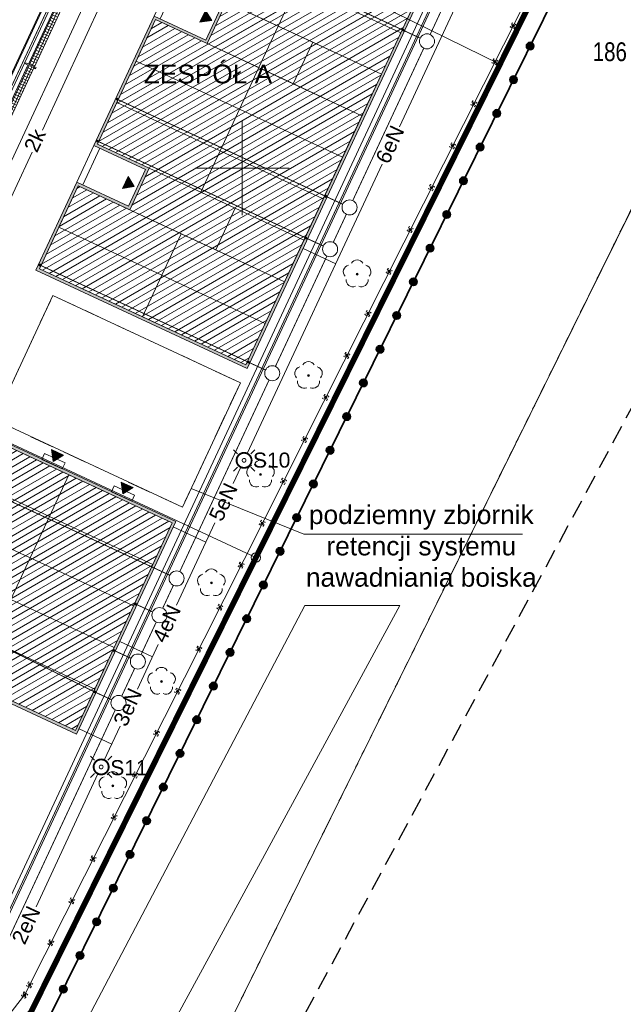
# Model space of a CAD drawing. Header units: millimetres. Extents: x -1269 to 2805, y -3872 to -312.
# Tile 14 of 19: x -1045 to -1013, y -3509 to -3457. Entities that reach past the tile are written whole.
import ezdxf
from ezdxf.enums import TextEntityAlignment as Align

# ---------------------------------------------------------------- set-up
doc = ezdxf.new("R2010")
doc.units = ezdxf.units.MM
for name, pattern in [('BORDER2', [22.225, 6.35, -3.175, 6.35, -3.175, 0, -3.175]), ('HIDDEN', [9.525, 6.35, -3.175]), ('L_0_04', [1.5, 1, -0.5]), ('L_0_45', [0.5, 0.25, -0.25]), ('L_0_52', [1, 0.75, -0.25])]:
    doc.linetypes.add(name, pattern=pattern)
doc.layers.get('0').update_dxf_attribs({"lineweight": 5})
for name, color, linetype, lineweight in [('A_boisko piłkochwyty', 62, 'Continuous', 5), ('A_chodnik', 132, 'Continuous', 5), ('A_granica obszaru opracowania', 5, 'Continuous', 5), ('A_hidden', 132, 'HIDDEN', 5), ('A_latarnie', 22, 'Continuous', 5), ('A_mapa vector', 253, 'Continuous', 5), ('A_obiekty kontenery', 152, 'Continuous', 5), ('A_obiekty kontenery opisy', 142, 'Continuous', 5), ('A_ogrodzenie 2_4m', 45, 'Continuous', 5), ('A_opisy', 13, 'Continuous', 5), ('A_pzt granica działki', 1, 'BORDER2', 5), ('A_wyposażenie kanalizacja', 32, 'Continuous', 5), ('A_zjazd z drogi', 7, 'Continuous', 5), ('IE_kk', 30, 'Continuous', 5), ('IE_nn', 240, 'Continuous', 5), ('S-drenaż', 70, 'Continuous', 5), ('S-kd', 230, 'Continuous', 5), ('S-ks', 12, 'Continuous', 5), ('Z_UWAGI INSTALACJE WODNE', 4, 'Continuous', 5)]:
    doc.layers.add(name, color=color, linetype=linetype, lineweight=lineweight)
doc.styles.add('Arial', font='Arial.ttf')
doc.styles.get("Standard").update_dxf_attribs({"font": 'arial.ttf'})

# ---------------------------------------------------------------- blocks, each defined once
blk = doc.blocks.new('L_0_02_2')
at = {"color": 0}
blk.add_point((0, 0), dxfattribs=at)
blk = doc.blocks.new('OBOP02_01')
at = {"linetype": 'Continuous', "lineweight": 18}
blk.add_hatch(color=0, dxfattribs=at).paths.add_polyline_path([(0, -0.1, 1), (0, 0.1, 1)])
at = {"color": 0, "linetype": 'Continuous', "lineweight": 18}
blk.add_circle((0, 0), 0.1, dxfattribs=at)
for centre, radius, start, end in [((0, 0.8), 0.7, 29.8459, 150.1541), ((-0.77, 0.25), 0.7, 101.6336, 222.6627), ((0.77, 0.25), 0.7, 317.3373, 78.3664), ((-0.46, -0.64), 0.71, 174.3693, 292.5572), ((0.46, -0.64), 0.71, 247.4428, 5.6307)]:
    blk.add_arc(centre, radius, start, end, dxfattribs=at)
blk = doc.blocks.new('zw$F0AB')
at = {"layer": 'A_mapa vector', "linetype": 'CONTINUOUS', "lineweight": 0}
for p, q in [((229.337, 69.047), (315.949, 244.523)), ((254.927, 142.757), (237.197, 106.887)), ((161.037, 142.347), (237.197, 106.887)), ((225.227, 82.687), (237.197, 106.887))]:
    blk.add_line(p, q, dxfattribs=at)
at = {"layer": 'A_mapa vector', "color": 8, "linetype": 'L_0_04', "lineweight": 25, "flags": 128}
blk.add_lwpolyline([(132.437, 208.417), (272.317, 142.967), (227.227, 59.257), (127.107, 42.427), (76.327, 77.727)], close=True, dxfattribs=at)
at = {"layer": 'A_mapa vector', "color": 8, "linetype": 'Continuous', "lineweight": 0, "flags": 128}
for points in [[(250.207, 133.129), (240.731, 137.786), (216.192, 148.682), (193.131, 157.17), (191.218, 153.205)], [(236.457, 125.117), (236.457, 130.117)], [(236.457, 125.117), (236.457, 130.117)], [(236.457, 125.117), (236.457, 130.117)], [(236.457, 125.117), (236.457, 130.117)], [(233.957, 127.617), (236.457, 127.617)], [(233.957, 127.617), (236.457, 127.617)], [(236.457, 127.617), (238.957, 127.617)], [(236.457, 127.617), (238.957, 127.617)]]:
    blk.add_lwpolyline(points, dxfattribs=at)
at = {"layer": 'A_mapa vector', "color": 8, "linetype": 'L_0_52', "lineweight": 0, "flags": 128}
for points in [[(266.507, 144.357), (229.337, 69.047)], [(237.197, 106.887), (254.927, 142.757)], [(225.227, 82.687), (237.197, 106.887)]]:
    blk.add_lwpolyline(points, dxfattribs=at)
at = {"layer": 'A_mapa vector', "color": 8, "linetype": 'L_0_45', "lineweight": 0, "flags": 128}
for points in [[(229.337, 69.047), (266.507, 144.357)], [(266.507, 144.357), (229.337, 69.047)], [(237.197, 106.887), (254.927, 142.757)], [(254.927, 142.757), (237.197, 106.887)], [(225.227, 82.687), (237.197, 106.887)], [(237.197, 106.887), (225.227, 82.687)]]:
    blk.add_lwpolyline(points, dxfattribs=at)
at = {"layer": 'A_mapa vector', "color": 8, "linetype": 'Continuous', "lineweight": 0}
blk.add_circle((237.197, 106.887), 0.25, dxfattribs=at)
at = {"layer": 'A_mapa vector', "color": 8}
for p in [(250.207, 133.129), (242.576, 121.974), (239.992, 116.569), (237.439, 111.314), (234.825, 105.533), (232.176, 100.292), (229.585, 94.743)]:
    blk.add_point(p, dxfattribs=at)
at = {"layer": 'A_mapa vector', "color": 8, "linetype": 'Continuous', "xscale": 0.5, "yscale": 0.5, "zscale": 0.5}
for p in [(242.576, 121.974), (239.992, 116.569), (237.439, 111.314), (234.825, 105.533), (232.176, 100.292), (229.585, 94.743)]:
    blk.add_blockref('OBOP02_01', p, dxfattribs=at)
for rotation in [63.70000000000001, 155.03, 243.68]:
    blk.add_blockref('L_0_02_2', (237.197, 106.887), dxfattribs=dict(at, rotation=rotation))
at = {"layer": 'A_mapa vector', "color": 8, "style": 'Arial', "width": 0.78}
blk.add_text('186', height=1, dxfattribs=at).set_placement((255.107, 134.307), align=Align.TOP_LEFT)
blk = doc.blocks.new('zw$5BF2')
at = {"layer": 'A_obiekty kontenery opisy'}
h = blk.add_hatch(color=256, dxfattribs=at)
h.dxf.hatch_style = 1
h.paths.add_polyline_path([(-0.75, 0.5), (0, 0), (-0.75, -0.5)])
blk.add_lwpolyline([(-0.75, 0.5), (0, 0), (-0.75, -0.5)], close=True, dxfattribs=at)
blk = doc.blocks.new('zw$FF17')
at = {"layer": 'A_obiekty kontenery'}
h = blk.add_hatch(color=8, dxfattribs=at)
h.dxf.hatch_style = 1
h.paths.add_polyline_path([(-14.954, 0), (-14.954, -6.338), (-12.396, -6.338), (-12.396, -10.032), (-9.367, -10.032), (-9.367, -12.19), (-12.396, -12.19), (-12.396, -19.784), (-9.367, -19.784), (-9.367, -21.942), (-12.396, -21.942), (-12.396, -27.098), (0, -27.098), (0, 0)])
h.paths.add_polyline_path([(-14.814, -6.198), (-14.814, -0.14), (-0.14, -0.14), (-0.14, -26.958), (-12.256, -26.958), (-12.256, -22.082), (-9.227, -22.082), (-9.227, -19.644), (-12.256, -19.644), (-12.256, -12.33), (-9.227, -12.33), (-9.227, -9.892), (-12.256, -9.892), (-12.256, -6.198)], flags=16)
h = blk.add_hatch(dxfattribs=at)
h.set_pattern_fill('LINE', color=8, scale=0.1, angle=54.9782)
h.set_pattern_definition([(54.978194, (-2554.21875, 526.94464), (-0.260011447, 0.182209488), [])])
h.paths.add_polyline_path([(-12.256, -26.958), (-0.14, -26.958), (-0.14, -0.14), (-14.814, -0.14), (-14.814, -6.198), (-12.256, -6.198), (-12.256, -9.892), (-9.227, -9.892), (-9.227, -12.33), (-12.256, -12.33), (-12.256, -19.644), (-9.227, -19.644), (-9.227, -22.082), (-12.256, -22.082)])
h = blk.add_hatch(color=8, dxfattribs=at)
h.dxf.hatch_style = 1
h.paths.add_polyline_path([(-12.396, -48.568), (-12.396, -43.412), (-9.367, -43.412), (-9.367, -41.254), (-12.396, -41.254), (-12.396, -36.098), (0, -36.098), (0, -48.568)])
h.paths.add_polyline_path([(-12.256, -48.428), (-12.256, -43.552), (-9.227, -43.552), (-9.227, -41.114), (-12.256, -41.114), (-12.256, -36.238), (-0.14, -36.238), (-0.14, -48.428)], flags=16)
h = blk.add_hatch(dxfattribs=at)
h.set_pattern_fill('LINE', color=8, scale=0.1, angle=54.9782)
h.set_pattern_definition([(54.978194, (-2554.21875, 526.94464), (-0.260011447, 0.182209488), [])])
h.paths.add_polyline_path([(-0.14, -36.238), (-12.256, -36.238), (-12.256, -41.114), (-9.227, -41.114), (-9.227, -43.552), (-12.256, -43.552), (-12.256, -48.428), (-0.14, -48.428)])
at = {"layer": 'A_wyposażenie kanalizacja'}
h = blk.add_hatch(color=8, dxfattribs=at)
h.dxf.hatch_style = 1
h.paths.add_polyline_path([(-12.316, -2.682, 0.414214), (-12.371, -2.737, 2.414214)])
h = blk.add_hatch(color=8, dxfattribs=at)
h.dxf.hatch_style = 1
h.paths.add_polyline_path([(-0.08, -2.682, -0.414214), (-0.025, -2.737, -2.414214)])
h = blk.add_hatch(color=8, dxfattribs=at)
h.dxf.hatch_style = 1
h.paths.add_polyline_path([(-12.316, -7.227, 0.414214), (-12.371, -7.282, 2.414214)])
h = blk.add_hatch(color=8, dxfattribs=at)
h.dxf.hatch_style = 1
h.paths.add_polyline_path([(-0.08, -7.227, -0.414214), (-0.025, -7.282, -2.414214)])
h = blk.add_hatch(color=8, dxfattribs=at)
h.dxf.hatch_style = 1
h.paths.add_polyline_path([(-12.316, -16.979, -0.414214), (-12.261, -17.034, -2.414214)])
h = blk.add_hatch(color=8, dxfattribs=at)
h.dxf.hatch_style = 1
h.paths.add_polyline_path([(-0.08, -16.979, -0.414214), (-0.025, -17.034, -2.414214)])
h = blk.add_hatch(color=8, dxfattribs=at)
h.dxf.hatch_style = 1
h.paths.add_polyline_path([(-12.316, -19.441, -0.414214), (-12.261, -19.496, -2.414214)])
h = blk.add_hatch(color=8, dxfattribs=at)
h.dxf.hatch_style = 1
h.paths.add_polyline_path([(-0.08, -19.431, -0.414214), (-0.025, -19.486, -2.414214)])
h = blk.add_hatch(color=8, dxfattribs=at)
h.dxf.hatch_style = 1
h.paths.add_polyline_path([(-12.316, -26.715, -0.414214), (-12.261, -26.77, -2.414214)])
h = blk.add_hatch(color=8, dxfattribs=at)
h.dxf.hatch_style = 1
h.paths.add_polyline_path([(-0.08, -26.715, -0.414214), (-0.025, -26.77, -2.414214)])
h = blk.add_hatch(color=8, dxfattribs=at)
h.dxf.hatch_style = 1
h.paths.add_polyline_path([(-12.316, -38.762, -0.414214), (-12.261, -38.817, -2.414214)])
h = blk.add_hatch(color=8, dxfattribs=at)
h.dxf.hatch_style = 1
h.paths.add_polyline_path([(-0.08, -40.918, -0.414214), (-0.025, -40.973, -2.414214)])
h = blk.add_hatch(color=8, dxfattribs=at)
h.dxf.hatch_style = 1
h.paths.add_polyline_path([(-0.08, -43.641, -0.414214), (-0.025, -43.696, -2.414214)])
h = blk.add_hatch(color=8, dxfattribs=at)
h.dxf.hatch_style = 1
h.paths.add_polyline_path([(-12.316, -45.794, -0.414214), (-12.261, -45.849, -2.414214)])
h = blk.add_hatch(color=8, dxfattribs=at)
h.dxf.hatch_style = 1
h.paths.add_polyline_path([(-0.08, -46.076, -0.414214), (-0.025, -46.131, -2.414214)])
at = {"layer": 'A_obiekty kontenery', "color": 8}
blk.add_line((-13.896, -41.254), (-13.896, -43.412), dxfattribs=at)
for points in [[(-12.396, -27.098), (0, -27.098), (0, 0), (-14.954, 0), (-14.954, -6.338), (-12.396, -6.338), (-12.396, -10.032), (-9.367, -10.032), (-9.367, -12.19), (-12.396, -12.19), (-12.396, -19.784), (-9.367, -19.784), (-9.367, -21.942), (-12.396, -21.942)], [(-8.304, 0), (-7.304, 0), (-7.304, 0.35), (-8.304, 0.35)], [(-5.092, 0), (-4.092, 0), (-4.092, 0.35), (-5.092, 0.35)], [(-14.814, -0.14), (-12.376, -0.14), (-12.376, -6.198), (-14.814, -6.198)], [(-12.256, -0.14), (-6.198, -0.14), (-6.198, -2.578), (-12.256, -2.578)], [(-0.14, -0.14), (-6.198, -0.14), (-6.198, -2.578), (-0.14, -2.578)], [(-12.256, -2.578), (-6.198, -2.578), (-6.198, -5.016), (-12.256, -5.016)], [(-0.14, -2.578), (-6.198, -2.578), (-6.198, -5.016), (-0.14, -5.016)], [(-12.256, -5.016), (-6.198, -5.016), (-6.198, -7.454), (-12.256, -7.454)], [(-0.14, -5.016), (-6.198, -5.016), (-6.198, -7.454), (-0.14, -7.454)], [(-13.095, -6.338), (-14.095, -6.338), (-14.095, -6.688), (-13.095, -6.688)], [(-12.256, -7.454), (-6.198, -7.454), (-6.198, -9.892), (-12.256, -9.892)], [(-0.14, -7.454), (-6.198, -7.454), (-6.198, -9.892), (-0.14, -9.892)], [(-9.227, -9.892), (-4.169, -9.892), (-4.169, -12.33), (-9.227, -12.33)], [(-0.14, -9.892), (-6.198, -9.892), (-6.198, -12.33), (-0.14, -12.33)], [(-0.14, -12.33), (-6.198, -12.33), (-6.198, -9.892), (-0.14, -9.892)], [(-0.14, -9.892), (-4.169, -9.892), (-4.169, -12.33), (-0.14, -12.33)], [(-12.256, -12.33), (-6.198, -12.33), (-6.198, -12.33), (-12.256, -12.33)], [(-12.256, -12.33), (-6.198, -12.33), (-6.198, -14.768), (-12.256, -14.768)], [(-0.14, -12.33), (-6.198, -12.33), (-6.198, -12.33), (-0.14, -12.33)], [(-0.14, -12.33), (-6.198, -12.33), (-6.198, -14.768), (-0.14, -14.768)], [(-12.256, -14.768), (-6.198, -14.768), (-6.198, -17.206), (-12.256, -17.206)], [(-0.14, -14.768), (-6.198, -14.768), (-6.198, -17.206), (-0.14, -17.206)], [(-12.256, -17.206), (-6.198, -17.206), (-6.198, -19.644), (-12.256, -19.644)], [(-0.14, -17.206), (-6.198, -17.206), (-6.198, -19.644), (-0.14, -19.644)], [(-12.256, -19.644), (-6.198, -19.644), (-6.198, -19.644), (-12.256, -19.644)], [(-9.227, -19.644), (-4.169, -19.644), (-4.169, -22.082), (-9.227, -22.082)], [(-0.14, -19.644), (-6.198, -19.644), (-6.198, -19.644), (-0.14, -19.644)], [(-0.14, -19.644), (-4.169, -19.644), (-4.169, -22.082), (-0.14, -22.082)], [(-12.256, -22.082), (-6.198, -22.082), (-6.198, -24.52), (-12.256, -24.52)], [(-0.14, -22.082), (-6.198, -22.082), (-6.198, -24.52), (-0.14, -24.52)], [(-6.198, -24.52), (-12.256, -24.52), (-12.256, -26.958), (-6.198, -26.958)], [(-0.14, -24.52), (-6.198, -24.52), (-6.198, -26.958), (-0.14, -26.958)], [(0, -36.098), (-12.396, -36.098), (-12.396, -41.254), (-9.367, -41.254), (-9.367, -43.412), (-12.396, -43.412), (-12.396, -48.568), (0, -48.568)], [(-7.854, -36.098), (-6.654, -36.098), (-6.654, -35.748), (-7.854, -35.748)], [(-3.769, -36.098), (-2.569, -36.098), (-2.569, -35.748), (-3.769, -35.748)], [(-6.198, -36.238), (-12.256, -36.238), (-12.256, -38.676), (-6.198, -38.676)], [(-0.14, -36.238), (-12.256, -36.238), (-12.256, -41.114), (-9.227, -41.114), (-9.227, -43.552), (-12.256, -43.552), (-12.256, -48.428), (-0.14, -48.428)], [(-0.14, -36.238), (-6.198, -36.238), (-6.198, -38.676), (-0.14, -38.676)], [(-6.198, -38.676), (-12.256, -38.676), (-12.256, -41.114), (-6.198, -41.114)], [(-0.14, -38.676), (-6.198, -38.676), (-6.198, -41.114), (-0.14, -41.114)], [(-9.227, -41.114), (-6.198, -41.114), (-6.198, -43.552), (-9.227, -43.552)], [(-0.14, -41.114), (-6.198, -41.114), (-6.198, -43.552), (-0.14, -43.552)], [(-13.746, -45.412), (-12.546, -45.412), (-12.546, -43.412), (-13.746, -43.412)], [(-12.256, -43.552), (-6.198, -43.552), (-6.198, -45.99), (-12.256, -45.99)], [(-0.14, -43.552), (-6.198, -43.552), (-6.198, -45.99), (-0.14, -45.99)], [(-12.256, -45.99), (-6.198, -45.99), (-6.198, -45.99), (-12.256, -45.99)], [(-12.256, -45.99), (-6.198, -45.99), (-6.198, -48.428), (-12.256, -48.428)], [(-0.14, -45.99), (-6.198, -45.99), (-6.198, -45.99), (-0.14, -45.99)], [(-0.14, -45.99), (-6.198, -45.99), (-6.198, -48.428), (-0.14, -48.428)], [(-10.537, -48.568), (-11.537, -48.568), (-11.537, -48.918), (-10.537, -48.918)], [(-4.479, -48.568), (-5.479, -48.568), (-5.479, -48.918), (-4.479, -48.918)]]:
    blk.add_lwpolyline(points, close=True, dxfattribs=at)
for points in [[(-12.256, -26.958), (-0.14, -26.958), (-0.14, -0.14), (-14.814, -0.14), (-14.814, -6.198), (-12.256, -6.198), (-12.256, -9.892), (-9.227, -9.892), (-9.227, -12.33), (-12.256, -12.33), (-12.256, -19.644), (-9.227, -19.644), (-9.227, -22.082), (-12.256, -22.082), (-12.256, -26.958)], [(-12.396, -12.19), (-12.396, -10.032)], [(-12.046, -12.19), (-12.046, -10.032)], [(-12.396, -21.942), (-12.396, -19.784)], [(-12.046, -21.942), (-12.046, -19.784)], [(-12.396, -41.254), (-13.896, -41.254), (-13.896, -43.412), (-12.396, -43.412)], [(-13.746, -45.412), (-13.146, -43.412), (-12.546, -45.412)]]:
    blk.add_lwpolyline(points, dxfattribs=at)
at = {"layer": 'A_wyposażenie kanalizacja', "color": 8}
for centre in [(-12.316, -2.737), (-0.08, -2.737), (-12.316, -7.282), (-0.08, -7.282), (-12.316, -17.034), (-0.08, -17.034), (-12.316, -19.496), (-0.08, -19.486), (-12.316, -26.77), (-0.08, -26.77), (-12.316, -38.817), (-0.08, -40.973), (-0.08, -43.696), (-12.316, -45.849), (-0.08, -46.131)]:
    blk.add_circle(centre, 0.055, dxfattribs=at)
at = {"layer": 'A_obiekty kontenery', "color": 8}
for p, xscale, yscale, zscale, rotation in [((-7.804, 0.16), 0.7000000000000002, 0.7000000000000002, 0.7000000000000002, 269.9999999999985), ((-4.592, 0.16), 0.7000000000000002, 0.7000000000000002, 0.7000000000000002, 269.9999999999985), ((-13.595, -6.498), 0.7000000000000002, 0.7000000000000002, 0.7000000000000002, 89.99999999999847), ((-9.527, -11.111), 0.7000000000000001, 0.7000000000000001, 0.7000000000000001, 359.9999999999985), ((-9.527, -20.863), 0.7000000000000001, 0.7000000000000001, 0.7000000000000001, 359.9999999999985), ((-7.254, -35.938), 0.7000000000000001, 0.7000000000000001, 0.7000000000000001, 269.9999999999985), ((-3.169, -35.938), 0.7000000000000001, 0.7000000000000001, 0.7000000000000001, 269.9999999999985), ((-11.5, -41.414), 0.7000000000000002, 0.7000000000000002, 0.7000000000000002, 89.99999999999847), ((-9.527, -41.833), 0.7000000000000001, 0.7000000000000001, 0.7000000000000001, 359.9999999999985), ((-11.5, -43.252), 0.7000000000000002, 0.7000000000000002, 0.7000000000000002, 269.9999999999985), ((-9.877, -43.252), 0.7000000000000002, 0.7000000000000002, 0.7000000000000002, 269.9999999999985), ((-11.037, -48.728), 0.7000000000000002, 0.7000000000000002, 0.7000000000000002, 89.99999999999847), ((-4.979, -48.728), 0.7000000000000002, 0.7000000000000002, 0.7000000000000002, 89.99999999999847)]:
    blk.add_blockref('zw$5BF2', p, dxfattribs=dict(at, xscale=xscale, yscale=yscale, zscale=zscale, rotation=rotation))
blk = doc.blocks.new('zw$B4C7')
at = {"layer": 'Z_UWAGI INSTALACJE WODNE', "color": 8}
blk.add_lwpolyline([(-87.146, 39.571), (0.604, -1.308), (-25.686, -57.744), (-113.437, -16.866)], dxfattribs=at)
at = {"layer": 'Z_UWAGI INSTALACJE WODNE', "color": 8, "linetype": 'L_0_45', "ltscale": 2}
blk.add_lwpolyline([(0.472, -1.356, 0.05, 0.05, 0), (-25.735, -57.611, 0.05, 0.05, 0), (-113.395, -16.775, 0, 0, 0)], format="xyseb", dxfattribs=at)
blk = doc.blocks.new('zw$72B4')
at = {"layer": 'A_ogrodzenie 2_4m'}
for p, q in [((0.05, -0.05), (-0.05, 0.05)), ((-0.05, -0.05), (0.05, 0.05))]:
    blk.add_line(p, q, dxfattribs=at)
at = {"layer": 'A_ogrodzenie 2_4m', "linetype": 'HIDDEN', "ltscale": 0.01}
blk.add_lwpolyline([(-0.12, 0.12), (-0.12, -0.12), (0.12, -0.12), (0.12, 0.12)], close=True, dxfattribs=at)
at = {"layer": 'A_ogrodzenie 2_4m'}
blk.add_lwpolyline([(-0.05, 0.05), (-0.05, -0.05), (0.05, -0.05), (0.05, 0.05)], close=True, dxfattribs=at)
blk = doc.blocks.new('zw$4BF9')
at = {"layer": 'A_ogrodzenie 2_4m'}
blk.add_lwpolyline([(11.145, 8.054), (11.145, 8.054), (-89.687, 55.026), (-87.993, 59.248), (-87.56, 60.239), (-75.488, 90.173), (-59.845, 129.157), (-17.974, 109.652), (59.053, 73.799), (29.362, 14.847), (23.382, 7.169)], dxfattribs=at)
for p, rotation in [((55.329, 66.406), 63.26799960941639), ((54.352, 64.492), 63.26799960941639), ((53.228, 62.259), 63.26799960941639), ((52.103, 60.026), 63.26799960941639), ((50.979, 57.793), 63.26799960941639), ((49.854, 55.561), 63.26799960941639), ((48.73, 53.328), 63.26799960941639), ((47.605, 51.095), 63.26799960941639), ((46.481, 48.862), 63.26799960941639), ((45.356, 46.629), 63.26799960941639), ((44.231, 44.397), 63.26799960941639), ((43.107, 42.164), 63.26799960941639), ((41.982, 39.931), 63.26799960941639), ((40.858, 37.698), 63.26799960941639), ((39.733, 35.465), 63.26799960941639), ((38.609, 33.233), 63.26799960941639), ((37.484, 31), 63.26799960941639), ((37.484, 31), 63.26799960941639), ((36.36, 28.767), 63.26799960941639), ((35.235, 26.534), 63.26799960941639), ((34.111, 24.301), 63.26799960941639), ((32.986, 22.069), 63.26799960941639), ((31.861, 19.836), 63.26799960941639), ((30.737, 17.603), 63.26799960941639), ((29.612, 15.37), 63.26799960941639), ((29.342, 14.821), 52.08704927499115)]:
    blk.add_blockref('zw$72B4', p, dxfattribs=dict(at, rotation=rotation))
blk = doc.blocks.new('zw$BBFF')
at = {"layer": 'A_boisko piłkochwyty'}
for p, q in [((0.1, 0.03), (0.6, 0.03)), ((0.6, 0.03), (0.6, -0.03)), ((0.6, -0.03), (0.1, -0.03))]:
    blk.add_line(p, q, dxfattribs=at)
blk.add_lwpolyline([(0, -0.03), (0.1, -0.03), (0.1, 0.03), (0, 0.03)], close=True, dxfattribs=at)
blk = doc.blocks.new('zw$F226')
at = {"layer": 'A_boisko piłkochwyty'}
h = blk.add_hatch(dxfattribs=at)
h.set_pattern_fill('NET', color=8, scale=0.05)
h.set_pattern_definition([(0, (-314.03829, 165.81543), (0, -0.15875), []), (270, (-314.03829, 165.81543), (-0.15875, 0), [])])
h.paths.add_polyline_path([(0.35, 18.47), (0.35, 15.03), (0, 15.03), (0, 18.47)])
h = blk.add_hatch(dxfattribs=at)
h.set_pattern_fill('NET', color=8, scale=0.05)
h.set_pattern_definition([(0, (-314.03829, 160.81543), (0, -0.15875), []), (270, (-314.03829, 160.81543), (-0.15875, 0), [])])
h.paths.add_polyline_path([(0.35, 14.97), (0.35, 10.03), (0, 10.03), (0, 14.97)])
h = blk.add_hatch(dxfattribs=at)
h.set_pattern_fill('NET', color=8, scale=0.05)
h.set_pattern_definition([(0, (-314.03829, 155.81543), (0, -0.15875), []), (270, (-314.03829, 155.81543), (-0.15875, 0), [])])
h.paths.add_polyline_path([(0.35, 9.97), (0.35, 5.03), (0, 5.03), (0, 9.97)])
h = blk.add_hatch(dxfattribs=at)
h.set_pattern_fill('NET', color=8, scale=0.05)
h.set_pattern_definition([(0, (-314.03829, 150.81543), (0, -0.15875), []), (270, (-314.03829, 150.81543), (-0.15875, 0), [])])
h.paths.add_polyline_path([(0.35, 4.97), (0.35, 0.03), (0, 0.03), (0, 4.97)])
at = {"layer": 'A_boisko piłkochwyty', "color": 8}
for p, q in [((0, 15.03), (0, 18.47)), ((0.35, 15.03), (0.35, 18.47)), ((0, 10.03), (0, 14.97)), ((0.35, 10.03), (0.35, 14.97)), ((0, 5.03), (0, 9.97)), ((0.35, 5.03), (0.35, 9.97)), ((0, 0.03), (0, 4.97)), ((0.35, 0.03), (0.35, 4.97))]:
    blk.add_line(p, q, dxfattribs=at)
for p in [(-0.1, 18.5), (-0.1, 15), (-0.1, 10), (-0.1, 5), (-0.1, 0)]:
    blk.add_blockref('zw$BBFF', p, dxfattribs=at)
blk = doc.blocks.new('zw$C14F')
at = {"layer": 'S-drenaż', "color": 8, "ltscale": 0.2}
blk.add_lwpolyline([(-21.643, -33.192), (-31.614, -28.547), (-28.529, -21.925), (-18.558, -26.57)], close=True, dxfattribs=at)
blk = doc.blocks.new('zw$8536')
at = {"layer": 'S-ks', "color": 8, "const_width": 0.05}
for points in [[(-20.996, -2.638), (-9.905, -7.805)], [(-8.467, -8.034), (-6.887, -4.642)], [(-9.905, -7.805), (-8.998, -8.228)], [(-12.585, -16.874), (-8.805, -8.759)], [(-25.114, -11.478), (-14.023, -16.645)], [(-26.154, -13.71), (-15.058, -18.868)], [(-14.023, -16.645), (-13.116, -17.067)], [(-13.62, -19.097), (-12.923, -17.599)], [(-15.058, -18.868), (-14.152, -19.29)], [(-16.696, -25.699), (-13.958, -19.822)], [(-29.225, -20.303), (-18.134, -25.47)], [(-18.134, -25.47), (-17.227, -25.892)], [(-21.783, -36.619), (-17.034, -26.424)], [(-21.783, -36.619), (-17.034, -26.424)], [(-34.313, -31.224), (-23.221, -36.391)], [(-23.221, -36.391), (-22.315, -36.813)], [(-26.31, -43.021), (-37.282, -37.598)], [(-22.694, -38.574), (-22.121, -37.345)], [(-22.694, -38.574), (-22.121, -37.345)], [(-24.132, -38.345), (-23.225, -38.767)], [(-23.031, -39.299), (-23.844, -41.042)], [(-23.844, -41.042), (-23.031, -39.299)], [(-23.844, -41.042), (-23.031, -39.299)], [(-25.282, -40.814), (-24.375, -41.236)], [(-24.872, -43.249), (-24.181, -41.767)], [(-24.872, -43.249), (-24.181, -41.767)], [(-24.181, -41.767), (-24.872, -43.249)], [(-26.31, -43.021), (-25.403, -43.443)], [(-31.884, -58.302), (-25.21, -43.974)]]:
    blk.add_lwpolyline(points, dxfattribs=at)
at = {"layer": 'S-ks', "color": 8}
for centre in [(-8.636, -8.396), (-12.754, -17.236), (-13.789, -19.459), (-16.865, -26.061), (-21.952, -36.982), (-22.863, -38.936), (-24.012, -41.405), (-25.041, -43.612)]:
    blk.add_circle(centre, 0.4, dxfattribs=at)
blk = doc.blocks.new('zw$CD52')
at = {"layer": 'S-kd', "color": 8}
blk.add_lwpolyline([(-35.013, -62.958), (-5.378, 0.657), (-5.152, 0.551), (-34.786, -63.063)], close=True, dxfattribs=at)
blk = doc.blocks.new('zw$354D')
at = {"layer": 'A_granica obszaru opracowania', "linetype": 'Continuous', "lineweight": 35}
h = blk.add_hatch(color=5, dxfattribs=at)
h.dxf.hatch_style = 1
edge = h.paths.add_edge_path()
edge.add_ellipse((0, 0), major_axis=(20, 0), ratio=1, start_angle=0, end_angle=360)
at = {"layer": 'A_granica obszaru opracowania', "color": 5, "linetype": 'Continuous', "lineweight": 35}
blk.add_circle((0, 0), 20, dxfattribs=at)
blk = doc.blocks.new('zw$4BE7')
at = {"layer": 'A_latarnie'}
for p, q in [((-0.354, 0.354), (-0.566, 0.566)), ((0.354, 0.354), (0.566, 0.566)), ((-0.566, -0.566), (-0.354, -0.354)), ((0.566, -0.566), (0.354, -0.354))]:
    blk.add_line(p, q, dxfattribs=at)
at = {"layer": 'A_latarnie', "const_width": 0.1}
blk.add_lwpolyline([(0.152, -0.37, 0.831927), (-0.009, 0.4, 1.202028), (0.152, -0.37)], format="xyb", dxfattribs=at)
at = {"layer": 'A_latarnie'}
blk.add_lwpolyline([(0.038, -0.093, 0.05, 0.05, 0.831927), (-0.002, 0.1, 0.05, 0.05, 1.202028)], format="xyseb", close=True, dxfattribs=at)

msp = doc.modelspace()

# ---------------------------------------------------------------- block references
at = {"layer": 'A_mapa vector'}
msp.add_blockref('zw$F0AB', (-1269.4, -3592.493), dxfattribs=at)

# ---------------------------------------------------------------- next in the draw order: linework, layer by layer
at = {"layer": 'A_chodnik'}
for points in [[(-1059.577, -3521.294), (-1062.583, -3515.53), (-1163.233, -3468.643), (-1159.326, -3459.026), (-1146.163, -3430.768), (-1147.704, -3430.051), (-1145.947, -3426.28), (-1144.406, -3426.998), (-1131.4, -3399.078), (-1095.839, -3415.644), (-1094.876, -3413.577), (-1069.767, -3425.274), (-1070.73, -3427.341), (-1037.345, -3442.893), (-1036.559, -3441.207), (-1019.518, -3449.146), (-1050.275, -3515.171), (-1049.901, -3516.249)], [(-1130.277, -3402.161), (-1156.086, -3457.564), (-1064.061, -3500.434), (-1038.252, -3445.03)], [(-1130.247, -3402.241), (-1156.006, -3457.535), (-1064.09, -3500.354), (-1038.332, -3445.059), (-1130.247, -3402.241)]]:
    msp.add_lwpolyline(points, close=True, dxfattribs=at)
msp.add_lwpolyline([(-1144.367, -3427.104), (-1131.361, -3399.185), (-1095.8, -3415.75), (-1094.838, -3413.684), (-1069.873, -3425.313), (-1070.836, -3427.38), (-1037.306, -3443), (-1036.521, -3441.314), (-1019.624, -3449.185), (-1050.361, -3515.166), (-1049.972, -3516.286)], dxfattribs=at)
at = {"layer": 'A_granica obszaru opracowania', "color": 5, "linetype": 'Continuous', "lineweight": 35}
msp.add_lwpolyline([(-1013.3, -3449.62), (-1043.159, -3510.013)], dxfattribs=at)
at = {"layer": 'A_hidden', "ltscale": 0.2}
msp.add_lwpolyline([(-1036.115, -3482.928), (-1046.086, -3478.283), (-1043.002, -3471.661), (-1033.03, -3476.306)], close=True, dxfattribs=at)
at = {"layer": 'A_ogrodzenie 2_4m'}
msp.add_lwpolyline([(-1062.707, -3515.66), (-1062.707, -3515.66), (-1163.539, -3468.688), (-1161.844, -3464.466), (-1161.411, -3463.475), (-1149.339, -3433.541), (-1133.697, -3394.557), (-1091.826, -3414.062), (-1014.798, -3449.915), (-1044.489, -3508.867), (-1050.47, -3516.545)], dxfattribs=at)
msp.add_lwpolyline([(-1062.707, -3515.66), (-1062.707, -3515.66), (-1163.539, -3468.688), (-1161.844, -3464.466), (-1161.411, -3463.475), (-1149.339, -3433.541), (-1133.697, -3394.557), (-1091.826, -3414.062), (-1014.798, -3449.915), (-1044.489, -3508.867), (-1050.47, -3516.545)], dxfattribs=at)
at = {"layer": 'A_opisy'}
msp.add_lwpolyline([(-1018.032, -3484.364), (-1029.66, -3484.364), (-1035.652, -3481.934)], dxfattribs=at)
at = {"layer": 'A_pzt granica działki', "ltscale": 0.2, "const_width": 0.3}
msp.add_lwpolyline([(-1133.632, -3394.256), (-1091.472, -3413.896), (-1014.472, -3449.736), (-1032.202, -3485.606), (-1044.172, -3509.806), (-1049.972, -3516.286), (-1059.752, -3521.386), (-1151.452, -3537.776), (-1184.252, -3515.636)], close=True, dxfattribs=at)
at = {"layer": 'A_zjazd z drogi'}
msp.add_line((-1029.597, -3488.157), (-1024.548, -3488.157), dxfattribs=at)
for points in [[(-1029.597, -3488.157), (-1041.858, -3511.469), (-1044.005, -3514.612), (-1047.567, -3517.86), (-1052.386, -3520.741), (-1060.295, -3524.067), (-1075.826, -3527.629), (-1115.815, -3534.517), (-1132.533, -3537.002), (-1141.112, -3538.228), (-1145.675, -3539.556), (-1151.531, -3542.552), (-1156.536, -3545.786), (-1160.553, -3549.327), (-1164.026, -3553.515), (-1167.839, -3559.235), (-1170.223, -3563.967)], [(-1170.223, -3563.967), (-1165.899, -3563.967), (-1164.128, -3560.563), (-1160.451, -3555.558), (-1155.889, -3550.621), (-1152.688, -3547.863), (-1148.126, -3545.139), (-1143.359, -3543.165), (-1138.831, -3541.905), (-1121.161, -3539.181), (-1096.102, -3534.891), (-1073.325, -3530.84), (-1062.055, -3528.661), (-1056.642, -3526.72), (-1050.82, -3524.2), (-1044.691, -3520.898), (-1041.729, -3518.344), (-1039.108, -3514.974), (-1031.958, -3501.832), (-1024.548, -3488.157)]]:
    msp.add_lwpolyline(points, dxfattribs=at)
at = {"layer": 'IE_kk'}
for p, q in [((-1043.555, -3462.857), (-1036.185, -3446.895)), ((-1049.014, -3474.575), (-1044.1, -3464.027))]:
    msp.add_line(p, q, dxfattribs=at)
at = {"layer": 'IE_nn'}
for p, q in [((-1052.501, -3480.135), (-1039.798, -3452.867)), ((-1024.57, -3462.691), (-1020.119, -3453.136)), ((-1032.666, -3480.071), (-1025.493, -3464.674)), ((-1029.7, -3469.156), (-1027.959, -3469.967)), ((-1033.412, -3481.673), (-1033.004, -3480.797)), ((-1036.602, -3483.973), (-1034.861, -3484.784)), ((-1036.427, -3488.145), (-1034.383, -3483.756)), ((-1039.444, -3490.074), (-1037.704, -3490.885)), ((-1038.51, -3492.616), (-1037.397, -3490.227)), ((-1040.267, -3496.388), (-1039.425, -3494.58)), ((-1041.61, -3494.723), (-1039.869, -3495.534)), ((-1043.9, -3504.187), (-1040.605, -3497.113))]:
    msp.add_line(p, q, dxfattribs=at)

# ---------------------------------------------------------------- next in the draw order: block references
at = {"layer": 'A_boisko piłkochwyty', "xscale": -1, "rotation": 335.0218058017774}
msp.add_blockref('zw$F226', (-1050.332, -3473.116), dxfattribs=at)
at = {"layer": 'A_granica obszaru opracowania', "xscale": 0.01000000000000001, "yscale": 0.01000000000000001, "zscale": 0.01000000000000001, "rotation": 78.28667023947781}
for p in [(-1017.622, -3458.383), (-1018.508, -3460.176), (-1019.395, -3461.969), (-1020.282, -3463.762), (-1021.169, -3465.554), (-1022.055, -3467.347), (-1022.942, -3469.14), (-1023.829, -3470.932), (-1024.715, -3472.725), (-1025.602, -3474.518), (-1026.489, -3476.31), (-1027.376, -3478.103), (-1028.262, -3479.896), (-1029.149, -3481.688), (-1030.036, -3483.481), (-1030.922, -3485.274), (-1031.809, -3487.066), (-1032.696, -3488.859), (-1033.583, -3490.652), (-1034.469, -3492.445), (-1035.356, -3494.237), (-1036.243, -3496.03), (-1037.129, -3497.823), (-1038.016, -3499.615), (-1038.903, -3501.408), (-1039.79, -3503.201), (-1040.676, -3504.993), (-1041.563, -3506.786), (-1042.45, -3508.579)]:
    msp.add_blockref('zw$354D', p, dxfattribs=at)
at = {"layer": 'A_latarnie', "xscale": -1, "rotation": 179.9999999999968}
for p in [(-1032.835, -3480.434), (-1040.436, -3496.75)]:
    msp.add_blockref('zw$4BE7', p, dxfattribs=at)
at = {"layer": 'A_obiekty kontenery', "rotation": 335.0218058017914}
msp.add_blockref('zw$FF17', (-1021.23, -3450.974), dxfattribs=at)
at = {"layer": 'A_ogrodzenie 2_4m'}
msp.add_blockref('zw$4BF9', (-1073.851, -3523.714), dxfattribs=at)
at = {"layer": 'A_wyposażenie kanalizacja', "rotation": 335.021805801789}
msp.add_blockref('zw$FF17', (-1021.23, -3450.974), dxfattribs=at)
at = {"layer": 'S-drenaż'}
msp.add_blockref('zw$C14F', (-1014.472, -3449.736), dxfattribs=at)
at = {"layer": 'S-kd'}
msp.add_blockref('zw$CD52', (-1014.472, -3449.736), dxfattribs=at)
at = {"layer": 'S-ks'}
msp.add_blockref('zw$8536', (-1014.472, -3449.736), dxfattribs=at)
at = {"layer": 'Z_UWAGI INSTALACJE WODNE'}
msp.add_blockref('zw$B4C7', (-1038.303, -3443.352), dxfattribs=at)

# ---------------------------------------------------------------- next in the draw order: texts
at = {"layer": 'A_opisy', "char_height": 1, "attachment_point": 5}
for s, insert, width in [('ZESPÓŁ A', (-1034.756, -3459.88), 9.52021), ('podziemny zbiornik retencji systemu nawadniania boiska', (-1023.41, -3484.999), 13.23162)]:
    msp.add_mtext(s, dxfattribs=dict(at, insert=insert, width=width))
at = {"layer": 'IE_kk'}
msp.add_text('2k', height=0.8, rotation=65.0218, dxfattribs=at).set_placement((-1043.853, -3464.108))
at = {"layer": 'IE_nn'}
for s, p in [('6eN', (-1025.151, -3464.719)), ('5eN', (-1034.014, -3483.745)), ('4eN', (-1037.029, -3490.217)), ('3eN', (-1039.1, -3494.663)), ('2eN', (-1044.503, -3506.261))]:
    msp.add_text(s, height=0.8, rotation=65.0229, dxfattribs=at).set_placement(p)
at = {"layer": 'IE_nn', "color": 5}
for s, p in [('S10', (-1032.363, -3480.819)), ('S11', (-1039.95, -3497.188))]:
    msp.add_text(s, height=0.8, dxfattribs=at).set_placement(p)

doc.saveas('drawing.dxf')
